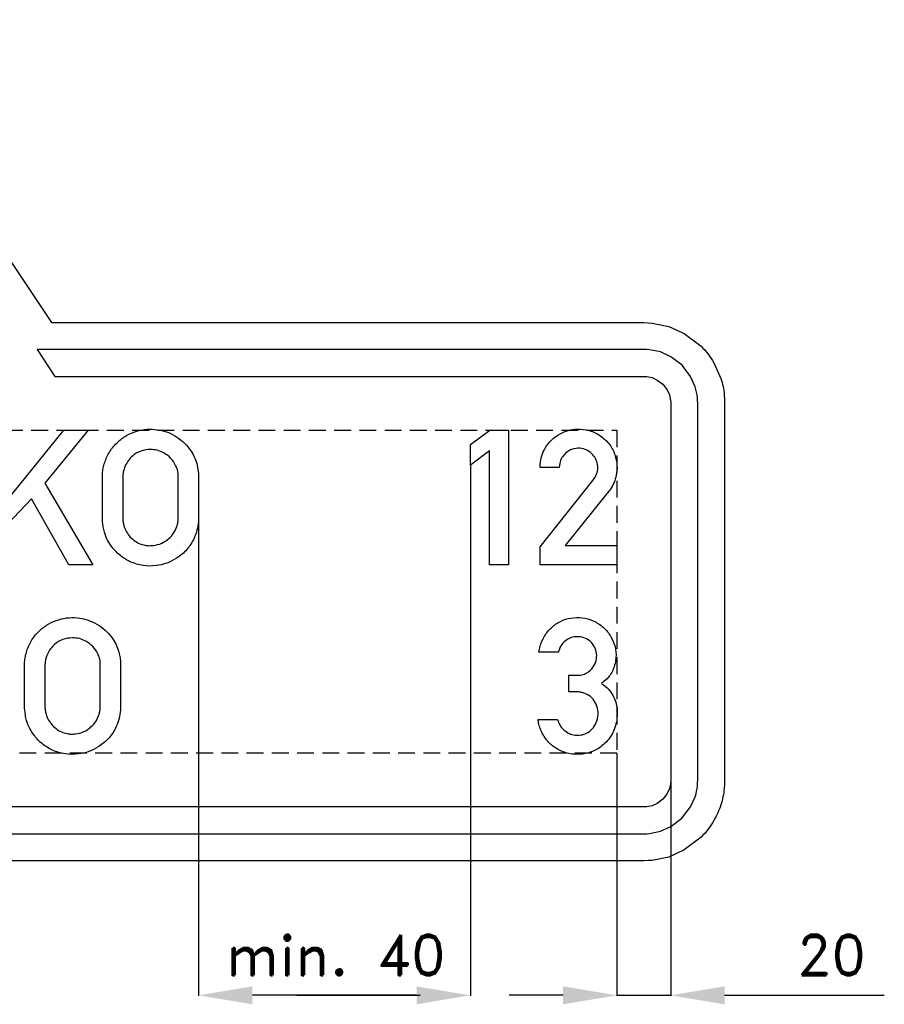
# Model space of a CAD drawing. Header units: millimetres. Extents: x 160 to 3480, y -161 to 860.
# Tile 10 of 12: x 3159 to 3480, y -59 to 307. Entities that reach past the tile are written whole.
import ezdxf

# ---------------------------------------------------------------- set-up
doc = ezdxf.new("R2010")
doc.units = ezdxf.units.MM
doc.header["$LTSCALE"] = 5
doc.linetypes.add('ČÁRKOVANÁX2', pattern=[1.5, 1, -0.5])
doc.layers.add('Kóty', color=2, linetype='Continuous')
doc.layers.add('Značka', color=7, linetype='Continuous')
doc.styles.get("Standard").update_dxf_attribs({"font": 'romand.shx', "height": 15})
doc.dimstyles.get("Standard").update_dxf_attribs({"dimtxt": 15, "dimasz": 20, "dimexe": 0.18, "dimexo": 0.0625, "dimgap": 7.5, "dimtad": 1, "dimdec": 0, "dimzin": 0, "dimdsep": 46, "dimtxsty": 'Standard', "dimcen": 0.09, "dimadec": 0, "dimazin": 0, "dimtfac": 1, "dimtdec": 0, "dimtofl": 0, "dimtmove": 0, "dimatfit": 3, "dimfxl": 1, "dimtolj": 1, "dimtzin": 0, "dimarcsym": 0})

# ---------------------------------------------------------------- blocks, each defined once
blk = doc.blocks.new('*D29')
at = {"layer": 'Defpoints', "color": 0, "transparency": 16777216}
for p in [(3380.7, 34.68), (3400.7, 34.68), (3400.7, -55.32)]:
    blk.add_point(p, dxfattribs=at)
at = {"layer": 'Kóty', "color": 0, "lineweight": -2, "transparency": 16777216}
for p, q in [((3380.7, 34.61), (3380.7, -55.5)), ((3400.7, 34.61), (3400.7, -55.5)), ((3360.7, -55.32), (3340.7, -55.32)), ((3420.7, -55.32), (3479.99, -55.32))]:
    blk.add_line(p, q, dxfattribs=at)
at = {"layer": 'Kóty', "color": 0, "transparency": 16777216}
for points in [[(3360.7, -51.99), (3360.7, -58.66), (3380.7, -55.32)], [(3420.7, -51.99), (3420.7, -58.66), (3400.7, -55.32)]]:
    blk.add_solid(points, dxfattribs=at)
at = {"layer": 'Kóty', "color": 0, "transparency": 16777216, "insert": (3460.34, -40.32), "char_height": 15, "attachment_point": 5}
blk.add_mtext('\\A1;20', dxfattribs=at)

msp = doc.modelspace()

# ---------------------------------------------------------------- linework, layer by layer
at = {"layer": 'Kóty'}
for p, q in [((3326.27, 141.68), (3326.27, -55.5)), ((3225.33, 129.72), (3225.33, -55.5)), ((3306.27, -55.32), (3245.33, -55.32))]:
    msp.add_line(p, q, dxfattribs=at)
for points in [[(3261.78, -55.32), (3307.67, -55.32)], [(3380.7, -55.32), (3400.7, -55.32)]]:
    msp.add_lwpolyline(points, dxfattribs=at)
for points in [[(3245.33, -51.99), (3245.33, -58.66), (3225.33, -55.32)], [(3306.27, -51.99), (3306.27, -58.66), (3326.27, -55.32)]]:
    msp.add_solid(points, dxfattribs=at)
at = {"layer": 'Značka', "color": 3}
for points in [[(3095.66, 307.24), (3170.7, 194.68), (3390.7, 194.68), (3392.27, 194.62), (3393.84, 194.52), (3399.97, 193.26), (3405.7, 190.66), (3411.94, 185.94, -0.068325), (3416.68, 179.68), (3419.32, 173.95, -0.061163), (3420.54, 167.82), (3420.64, 166.25), (3420.7, 164.68), (3420.7, 24.68), (3420.64, 23.11), (3420.54, 21.54, -0.055731), (3419.28, 15.41, -0.056192), (3416.68, 9.68, -0.069615), (3411.96, 3.44), (3405.7, -1.3), (3399.97, -3.93), (3393.84, -5.16), (3392.27, -5.26), (3390.7, -5.32), (2750.7, -5.32)], [(2750.7, 4.68), (3390.7, 4.68), (3391.75, 4.72), (3392.79, 4.79), (3396.88, 5.63), (3400.7, 7.36), (3404.86, 10.51), (3408.02, 14.68), (3409.78, 18.5, 0.061157), (3410.59, 22.59), (3410.66, 23.63), (3410.7, 24.68), (3410.7, 164.68), (3410.66, 165.73), (3410.59, 166.77, 0.055717), (3409.75, 170.86), (3408.02, 174.68), (3404.87, 178.84), (3400.7, 182), (3396.88, 183.76), (3392.79, 184.57), (3391.75, 184.64), (3390.7, 184.68), (3165.35, 184.68), (3172.02, 174.68)], [(3172.02, 174.68), (3390.7, 174.68), (3391.22, 174.66), (3391.75, 174.63), (3393.79, 174.21), (3395.7, 173.34), (3397.78, 171.77), (3399.36, 169.68), (3400.24, 167.77), (3400.65, 165.73), (3400.68, 165.2), (3400.7, 164.68), (3400.7, 24.68), (3400.68, 24.16), (3400.65, 23.63, -0.055816), (3400.23, 21.59), (3399.36, 19.68), (3397.79, 17.6), (3395.7, 16.02), (3393.79, 15.14), (3391.75, 14.73), (3391.22, 14.7), (3390.7, 14.68), (2965.7, 14.68)], [(3189.61, 137.69), (3189.63, 138.11), (3189.66, 138.52, -0.030671), (3189.94, 140.6, -0.031058), (3190.48, 142.65, -0.066294), (3192.4, 146.78, -0.068481), (3195.35, 150.27, -0.061851), (3198.6, 152.69, -0.059928), (3202.33, 154.27, -0.057345), (3206.19, 155.01, -0.057582), (3210.11, 154.85, -0.056909), (3213.86, 153.9, -0.057499), (3217.29, 152.13, -0.055383), (3220.2, 149.78, -0.053453), (3222.53, 146.86, -0.043035), (3223.92, 144.34, -0.04885), (3224.82, 141.63), (3225.11, 140.15), (3225.28, 138.65), (3225.31, 138.4), (3225.33, 138.15), (3225.33, 121.41), (3225.3, 121.02), (3225.26, 120.63, -0.035779), (3224.72, 117.53, -0.047844), (3223.67, 114.56, -0.078789), (3221, 110.38, -0.0731), (3217.2, 107.16, -0.060119), (3213.57, 105.3, -0.05985), (3209.62, 104.37, -0.07111), (3204.71, 104.4, -0.074187), (3200, 105.83, -0.066045), (3196.3, 108.09, -0.0617), (3193.28, 111.2, -0.047082), (3191.55, 113.87, -0.053875), (3190.38, 116.81, -0.030207), (3189.95, 118.76), (3189.7, 120.75), (3189.65, 121.21), (3189.61, 121.67), (3189.61, 137.69)], [(3352.16, 104.68), (3352.16, 111.36), (3371.72, 135.97), (3372, 136.34), (3372.28, 136.71, 0.083), (3373.34, 138.93, 0.094387), (3373.57, 141.38, 0.092149), (3373.05, 143.6, 0.08403), (3371.8, 145.53, 0.098135), (3369.58, 147.26, 0.106055), (3366.89, 147.97, 0.106172), (3364.16, 147.63, 0.099957), (3361.76, 146.22, 0.083741), (3360.26, 144.49, 0.091679), (3359.46, 142.4), (3359.34, 141.62), (3359.27, 140.84), (3352.16, 140.84), (3352.18, 141.52), (3352.21, 142.19, -0.059438), (3352.8, 145.19, -0.058235), (3354.09, 147.99, -0.072159), (3356.47, 151.07, -0.072226), (3359.61, 153.34, -0.061475), (3362.63, 154.58, -0.059939), (3365.86, 155.06, -0.083066), (3370.48, 154.52, -0.087047), (3374.68, 152.48, -0.087779), (3378.04, 149.25, -0.0878), (3380.09, 145.08, -0.068483), (3380.72, 141.53, -0.062425), (3380.42, 137.92, -0.050713), (3379.64, 135.23, -0.061848), (3378.29, 132.81), (3378.02, 132.45), (3377.75, 132.09), (3361.5, 111.81), (3380.7, 111.81), (3380.7, 104.68), (3352.16, 104.68)], [(3197.23, 137.66), (3197.23, 121.67), (3197.25, 121.36), (3197.27, 121.06, 0.037572), (3197.54, 119.49, 0.041673), (3198.06, 117.97, 0.06291), (3199.23, 115.9, 0.060173), (3200.87, 114.18, 0.059428), (3202.8, 112.86, 0.064331), (3204.97, 112.05, 0.050524), (3206.76, 111.78, 0.044563), (3208.58, 111.86, 0.073911), (3211.66, 112.68, 0.085005), (3214.31, 114.4, 0.073618), (3216.08, 116.44, 0.063575), (3217.24, 118.9, 0.033189), (3217.59, 120.13, 0.042637), (3217.75, 121.39), (3217.75, 121.55), (3217.76, 121.71), (3217.76, 137.62), (3217.76, 137.91), (3217.76, 138.19, 0.062625), (3217.48, 139.93, 0.048319), (3216.81, 141.6, 0.076899), (3214.96, 144.29, 0.083768), (3212.38, 146.25, 0.069869), (3209.99, 147.22, 0.066669), (3207.4, 147.5, 0.088516), (3203.85, 146.88, 0.098126), (3200.78, 145.04, 0.062842), (3199.26, 143.39, 0.051399), (3198.14, 141.43, 0.03955), (3197.56, 139.85, 0.050765), (3197.26, 138.22), (3197.24, 137.94), (3197.23, 137.66)], [(3160.69, 67.69), (3160.71, 68.11), (3160.74, 68.52, -0.03067), (3161.02, 70.6, -0.031055), (3161.56, 72.65, -0.066297), (3163.48, 76.78, -0.068484), (3166.43, 80.26, -0.061854), (3169.68, 82.69, -0.05993), (3173.41, 84.27, -0.057343), (3177.26, 85.01, -0.05758), (3181.19, 84.85, -0.056913), (3184.93, 83.9, -0.057501), (3188.37, 82.13, -0.055384), (3191.28, 79.78, -0.053457), (3193.61, 76.86, -0.043032), (3195, 74.34, -0.048851), (3195.9, 71.63), (3196.18, 70.15), (3196.36, 68.65), (3196.39, 68.4), (3196.41, 68.15), (3196.41, 51.41), (3196.37, 51.02), (3196.34, 50.63, -0.035778), (3195.8, 47.53, -0.047844), (3194.75, 44.56, -0.078787), (3192.08, 40.38, -0.0731), (3188.27, 37.16, -0.06012), (3184.65, 35.3, -0.059849), (3180.7, 34.37, -0.071111), (3175.78, 34.4, -0.074189), (3171.08, 35.83, -0.066044), (3167.38, 38.09, -0.061699), (3164.36, 41.2, -0.047084), (3162.62, 43.87, -0.053875), (3161.46, 46.81, -0.030209), (3161.02, 48.76), (3160.77, 50.75), (3160.73, 51.21), (3160.69, 51.67), (3160.69, 67.69)], [(3358.63, 47.19), (3358.82, 46.61), (3359.04, 46.03, 0.066955), (3360.04, 44.32, 0.067336), (3361.47, 42.92, 0.079617), (3363.49, 41.77, 0.083503), (3365.76, 41.33, 0.078727), (3367.91, 41.54, 0.077306), (3369.89, 42.4, 0.094898), (3371.96, 44.23, 0.087403), (3373.26, 46.71, 0.097403), (3373.74, 49.83, 0.104446), (3372.97, 52.87, 0.094865), (3371.36, 55.2, 0.095676), (3369.03, 56.76, 0.045602), (3367.82, 57.2, 0.043327), (3366.56, 57.41), (3366.27, 57.43), (3365.99, 57.44), (3362.9, 57.44), (3362.9, 63.69), (3366.1, 63.69), (3366.37, 63.68), (3366.64, 63.68, 0.089507), (3368.61, 64.08, 0.078171), (3370.37, 65.12, 0.098568), (3372.18, 67.14, 0.099783), (3373.07, 69.68, 0.096834), (3373.04, 72.3, 0.098712), (3372.03, 74.71, 0.100554), (3370.2, 76.64, 0.097625), (3367.76, 77.73, 0.106009), (3364.84, 77.87, 0.108985), (3362.12, 76.8, 0.096318), (3360.21, 75.05, 0.10026), (3359.13, 72.75), (3359.05, 72.46), (3358.99, 72.18), (3351.75, 72.18), (3351.95, 73.26), (3352.19, 74.34, -0.070914), (3353.75, 78.11, -0.076599), (3356.35, 81.29, -0.078965), (3359.71, 83.64, -0.076376), (3363.63, 84.87, -0.077801), (3367.86, 84.98, -0.07797), (3371.93, 83.8, -0.08101), (3375.66, 81.39, -0.080998), (3378.45, 77.94, -0.076281), (3379.99, 74.26, -0.07981), (3380.33, 70.26, -0.09208), (3379.26, 65.7, -0.105092), (3376.61, 61.95), (3375.83, 61.24), (3375.02, 60.58), (3375.77, 60.02), (3376.5, 59.43, -0.058071), (3378.4, 57.35, -0.058913), (3379.77, 54.9, -0.074894), (3380.74, 51.34, -0.064088), (3380.7, 47.61, -0.089422), (3379.12, 42.23, -0.101887), (3375.71, 37.86, -0.087337), (3371.85, 35.39, -0.08097), (3367.37, 34.3, -0.079653), (3362.82, 34.54, -0.082661), (3358.59, 36.21, -0.07683), (3355.26, 38.81, -0.076581), (3352.88, 42.28, -0.041076), (3352.03, 44.31, -0.04038), (3351.52, 46.44), (3351.47, 46.82), (3351.42, 47.19), (3358.63, 47.19)], [(3168.31, 67.66), (3168.31, 51.67), (3168.33, 51.36), (3168.35, 51.06, 0.037572), (3168.62, 49.49, 0.041675), (3169.14, 47.97, 0.062909), (3170.31, 45.9, 0.060171), (3171.95, 44.18, 0.059425), (3173.88, 42.86, 0.064334), (3176.05, 42.05, 0.050519), (3177.84, 41.78, 0.044569), (3179.66, 41.86, 0.073912), (3182.73, 42.68, 0.085007), (3185.39, 44.4, 0.073618), (3187.16, 46.44, 0.063574), (3188.32, 48.9, 0.033187), (3188.67, 50.13, 0.042637), (3188.83, 51.39), (3188.83, 51.55), (3188.84, 51.71), (3188.84, 67.62), (3188.84, 67.91), (3188.84, 68.19, 0.062623), (3188.56, 69.93, 0.048315), (3187.89, 71.6, 0.076899), (3186.04, 74.29, 0.083774), (3183.46, 76.25, 0.069871), (3181.07, 77.22, 0.066675), (3178.48, 77.5, 0.088518), (3174.92, 76.88, 0.098126), (3171.86, 75.04, 0.062838), (3170.34, 73.39, 0.051394), (3169.22, 71.43, 0.039549), (3168.64, 69.85, 0.050765), (3168.34, 68.22), (3168.32, 67.94), (3168.31, 67.66)]]:
    msp.add_lwpolyline(points, format="xyb", dxfattribs=at)
at = {"layer": 'Značka', "color": 6, "linetype": 'ČÁRKOVANÁX2', "ltscale": 1.25}
msp.add_lwpolyline([(2975.7, 34.68), (2975.7, 154.68), (3380.7, 154.68), (3380.7, 34.68), (2975.7, 34.68)], dxfattribs=at)
at = {"layer": 'Značka', "color": 3}
for points in [[(3146.78, 104.68), (3146.78, 154.68), (3154.33, 154.68), (3154.33, 128.77), (3175.35, 154.68), (3184.29, 154.68), (3168.19, 135.03), (3186.07, 104.68), (3177.13, 104.68), (3163.24, 129.17), (3154.33, 119.78), (3154.33, 104.68), (3146.78, 104.68)], [(3333.37, 104.68), (3333.37, 147.08), (3326.27, 141.74), (3326.27, 149.34), (3333.45, 154.68), (3340.49, 154.68), (3340.49, 104.68), (3333.37, 104.68)]]:
    msp.add_lwpolyline(points, dxfattribs=at)

# ---------------------------------------------------------------- texts
at = {"layer": 'Kóty', "insert": (3276.29, -40.32), "char_height": 15, "attachment_point": 5}
msp.add_mtext('\\A1;min. 40', dxfattribs=at)

# ---------------------------------------------------------------- dimensions: what is measured, and where the dimension line sits
at = {"layer": 'Kóty'}
dim = msp.add_linear_dim(base=(3400.7, -55.32), p1=(3380.7, 34.68), p2=(3400.7, 34.68), dimstyle='Standard', dxfattribs=at)
dim.commit()
dim.dimension.update_dxf_attribs({"geometry": '*D29', "text_midpoint": (3460.34, -40.32)})

doc.saveas('drawing.dxf')
